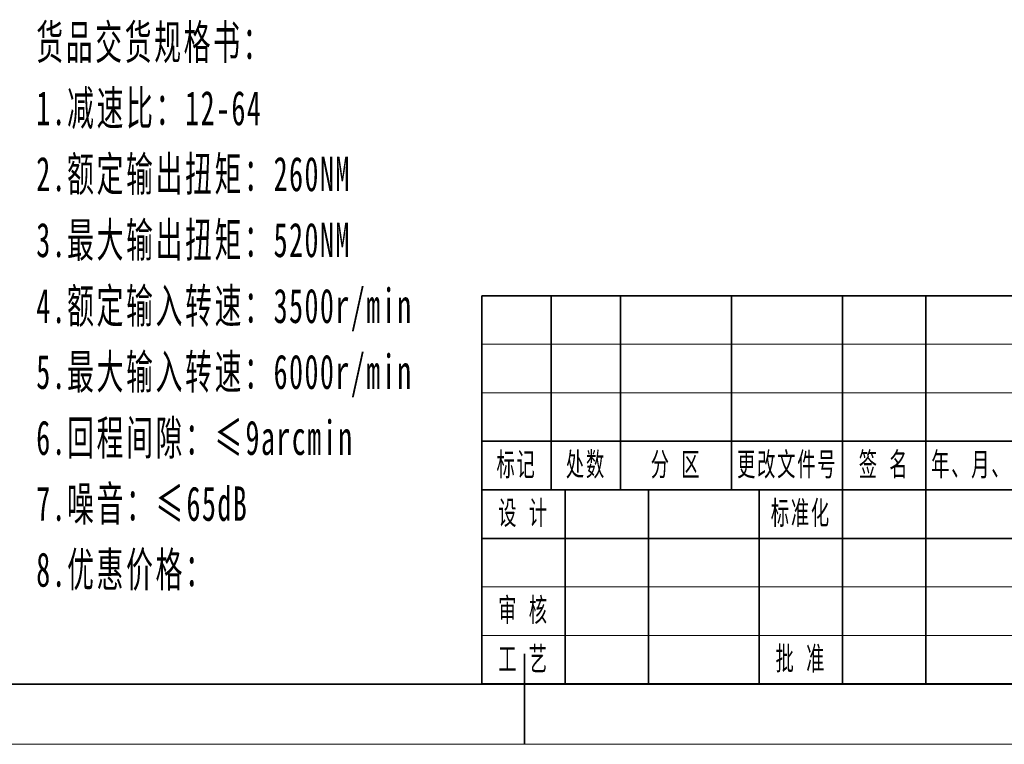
# Model space of a CAD drawing. Header units: millimetres. Extents: x 446 to 1937, y -1474 to 788.
# Tile 6 of 12: x 1300 to 1624, y -849 to -611. Entities that reach past the tile are written whole.
import ezdxf
from ezdxf.enums import TextEntityAlignment as Align

# ---------------------------------------------------------------- set-up
doc = ezdxf.new("R2010")
doc.units = ezdxf.units.MM
for name, color, linetype, lineweight in [('EB0', 7, 'Continuous', 35), ('尺寸线层', 3, 'Continuous', 18), ('细实线层', 7, 'Continuous', 18), ('隐藏层', 7, 'Continuous', 18)]:
    doc.layers.add(name, color=color, linetype=linetype, lineweight=lineweight)
doc.styles.add('标准', font='txt', dxfattribs={"width": 0.6})

# ---------------------------------------------------------------- blocks, each defined once
blk = doc.blocks.new('*X32')
at = {"layer": 'EB0', "color": 0, "linetype": 'Continuous', "lineweight": 35}
for p, q in [((0, -294.03), (0, -264.33)), ((-396, -274.23), (396, -274.23))]:
    blk.add_line(p, q, dxfattribs=at)
at = {"layer": 'EB0', "color": 0, "linetype": 'Continuous', "lineweight": 18}
blk.add_line((415.8, -294.03), (-415.8, -294.03), dxfattribs=at)
blk = doc.blocks.new('*X34')
at = {"layer": 'EB0', "linetype": 'Continuous', "lineweight": 35}
for p, q in [((-409.86, 127.512), (0, 127.512)), ((-409.86, 127.512), (-409.86, 0)), ((-387.09, 63.756), (-387.09, 127.512)), ((-364.32, 63.756), (-364.32, 127.512)), ((-327.888, 63.756), (-327.888, 127.512)), ((-291.456, 63.756), (-291.456, 127.512)), ((-264.132, 63.756), (-264.132, 127.512)), ((-227.7, 127.512), (-227.7, 0)), ((-113.85, 0), (-113.85, 127.512)), ((0, 127.512), (0, 0)), ((0, 86.526), (-113.85, 86.526)), ((-227.7, 79.695), (-409.86, 79.695)), ((-113.85, 63.756), (-409.86, 63.756)), ((-382.536, 0), (-382.536, 63.756)), ((-355.212, 0), (-355.212, 63.756)), ((-318.78, 0), (-318.78, 63.756)), ((-291.456, 0), (-291.456, 63.756)), ((-264.132, 0), (-264.132, 63.756)), ((-168.498, 63.756), (-168.498, 20.493)), ((-141.174, 63.756), (-141.174, 20.493)), ((-227.7, 47.817), (-409.86, 47.817)), ((-113.85, 40.986), (-227.7, 40.986)), ((0, 40.986), (-113.85, 40.986)), ((-113.85, 20.493), (-227.7, 20.493)), ((0, 0), (-409.86, 0))]:
    blk.add_line(p, q, dxfattribs=at)
at = {"layer": '细实线层', "linetype": 'Continuous', "lineweight": 18}
for p, q in [((-227.7, 111.573), (-409.86, 111.573)), ((-227.7, 95.634), (-409.86, 95.634)), ((-212.8995, 40.986), (-212.8995, 20.493)), ((-198.099, 40.986), (-198.099, 20.493)), ((-183.2985, 40.986), (-183.2985, 20.493)), ((-227.7, 31.878), (-409.86, 31.878)), ((-227.7, 15.939), (-409.86, 15.939))]:
    blk.add_line(p, q, dxfattribs=at)
at = {"layer": '隐藏层', "linetype": 'Continuous', "lineweight": 18}
blk.add_line((-170.775, 20.493), (-170.775, 0), dxfattribs=at)
at = {"layer": 'EB0', "attachment_point": 5, "line_spacing_factor": 1.15057, "style": '标准'}
for s, insert, char_height, width in [('\\T1.1;标记', (-398.475, 71.7255), 7.67687, 22.77), ('\\T1.1;处数', (-375.705, 71.7255), 7.67687, 22.77), ('\\T1.1;分 区', (-346.104, 71.7255), 7.67687, 36.432), ('\\T1.1;更改文件号', (-309.59732, 71.7255), 7.6768699, 71.1752967), ('\\T1.1;签 名', (-277.794, 71.7255), 7.67687, 27.324), ('\\T1.1;年、月、日', (-245.86671, 71.7255), 7.6768699, 69.4848381), ('\\T1.1;设 计', (-396.198, 55.7865), 7.67687, 27.324), ('\\T1.1;设 计', (-396.198, 55.7865), 7.67687, 27.324), ('\\T1.1;标准化', (-305.118, 55.7865), 7.67687, 27.324), ('\\T1.1;阶 段 标 记', (-198.099, 52.371), 7.6768699, 59.202), ('\\T1.1;重 量', (-154.836, 52.371), 7.67687, 27.324), ('\\T1.1;比 例', (-127.512, 52.371), 7.67687, 27.324), ('\\T1.1;审 核', (-396.198, 23.9085), 7.67687, 27.324), ('\\T1.1;共     张   第     张', (-170.775, 10.2465), 7.6768699, 113.85), ('\\T1.1;工 艺', (-396.198, 7.9695), 7.67687, 27.324), ('\\T1.1;批 准', (-305.118, 7.9695), 7.67687, 27.324)]:
    blk.add_mtext(s, dxfattribs=dict(at, insert=insert, char_height=char_height, width=width))
at = {"layer": 'EB0', "color": 0, "linetype": 'Continuous', "style": '标准'}
for tag, height, width, p in [('标记C', 3.46514, 0.6, (-398.475, 119.5425)), ('处数C', 3.46514, 0.6, (-375.705, 119.5425)), ('分区C', 3.46514, 0.6, (-346.104, 119.5425)), ('更改文件_编号C', 3.46514, 0.6, (-309.672, 119.5425)), ('标记签名C', 3.46514, 0.6, (-277.794, 119.5425)), ('标记_日期C', 3.46514, 0.6, (-245.916, 119.5425)), ('单位名称', 6.93027, 0.6, (-56.925, 107.019)), ('标记B', 3.46514, 0.6, (-398.475, 103.6035)), ('处数B', 3.46514, 0.6, (-375.705, 103.6035)), ('分区B', 3.46514, 0.6, (-346.104, 103.6035)), ('更改文件_编号B', 3.46514, 0.6, (-309.672, 103.6035)), ('标记签名B', 3.46514, 0.6, (-277.794, 103.6035)), ('标记_日期B', 3.46514, 0.6, (-245.916, 103.6035)), ('材料名称', 6.93027, 0.6, (-170.775, 95.634)), ('标记A', 3.46514, 0.6, (-398.475, 87.6645)), ('处数A', 3.46514, 0.6, (-375.705, 87.6645)), ('分区A', 3.46514, 0.6, (-346.104, 87.6645)), ('更改文件_编号A', 3.46514, 0.6, (-309.672, 87.6645)), ('标记签名A', 3.46514, 0.6, (-277.794, 87.6645)), ('标记_日期A', 3.46514, 0.6, (-245.916, 87.6645)), ('图纸名称', 6.93027, 0.6, (-56.925, 63.756)), ('设计_人员编号', 3.46514, 0.6, (-368.874, 55.7865)), ('设计_日期', 3.46514, 0.6, (-336.996, 55.7865)), ('标准化_人员编号', 3.46514, 0.6, (-277.794, 55.7865)), ('标准化_日期', 3.46514, 0.6, (-245.916, 55.7865)), ('阶段标记A', 3.46514, 0.576517, (-220.29975, 30.7395)), ('阶段标记B', 3.46514, 0.576517, (-205.49925, 30.7395)), ('阶段标记C', 3.46514, 0.576517, (-190.69875, 30.7395)), ('阶段标记D', 3.46514, 0.576517, (-175.89825, 30.7395)), ('重量', 3.46514, 0.6, (-154.836, 30.7395)), ('图纸比例', 5.19771, 0.6, (-127.512, 30.7395)), ('审核_人员编号', 3.46514, 0.6, (-368.874, 23.9085)), ('审核_日期', 3.46514, 0.6, (-336.996, 23.9085)), ('图纸编号', 6.93027, 0.6, (-56.925, 20.493)), ('工艺_人员编号', 3.46514, 0.6, (-368.874, 7.9695)), ('工艺_日期', 3.46514, 0.6, (-336.996, 7.9695)), ('批准_人员编号', 3.46514, 0.6, (-277.794, 7.9695)), ('批准_日期', 3.46514, 0.6, (-245.916, 7.9695)), ('页数', 3.46514, 0.6, (-199.2375, 10.2465)), ('页码', 3.46514, 0.6, (-142.3125, 10.2465))]:
    blk.add_attdef(tag, text='', height=height, dxfattribs=dict(at, width=width)).set_placement(p, align=Align.MIDDLE_CENTER)

msp = doc.modelspace()

# ---------------------------------------------------------------- block references
at = {"layer": 'EB0', "linetype": 'Continuous', "lineweight": 35}
msp.add_blockref('*X32', (1466, -554.93), dxfattribs=at)
at = {"layer": 'EB0', "linetype": 'Continuous', "lineweight": 18}
msp.add_blockref('*X34', (1861.93, -829.12), dxfattribs=at).add_auto_attribs({'图纸比例': '1:1.5'})

# ---------------------------------------------------------------- texts
at = {"layer": '尺寸线层', "linetype": 'Continuous', "lineweight": 18, "insert": (1305.69, -612.66), "char_height": 11.291, "width": 349.1003, "attachment_point": 1, "line_spacing_factor": 1.15057, "style": '标准'}
msp.add_mtext('\\T1.1;货品交货规格书：\\P1.减速比：12-64\\P2.额定输出扭矩：260NM\\P3.最大输出扭矩：520NM\\P4.额定输入转速：3500r/min\\P5.最大输入转速：6000r/min\\P6.回程间隙：≤9arcmin\\P7.噪音：≤65dB\\P8.优惠价格：', dxfattribs=at)

doc.saveas('drawing.dxf')
